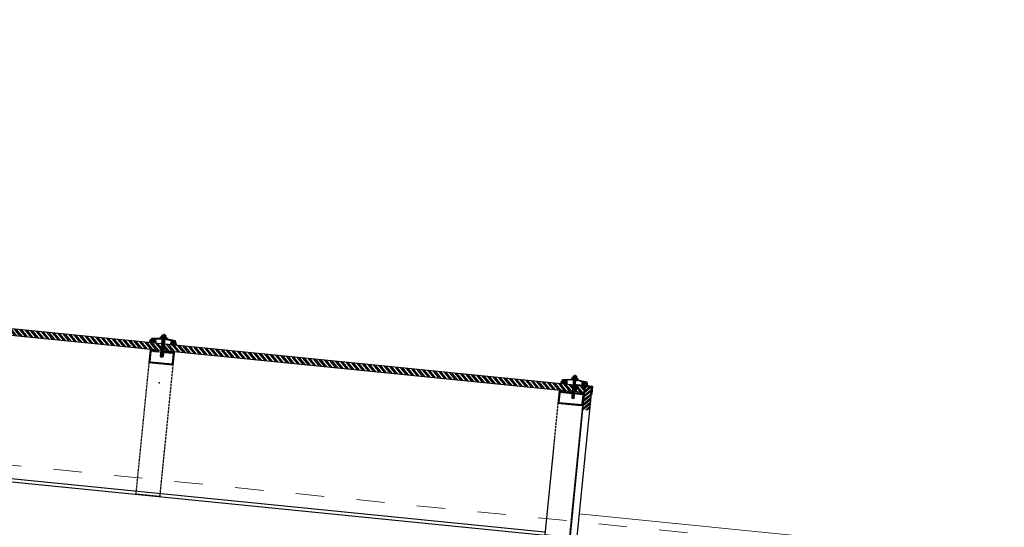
# Model space of a CAD drawing. Header units: millimetres. Extents: x 22865 to 60762, y -18816 to 15611.
# Tile 138 of 256: x 25505 to 25747, y 8810 to 8935. Entities that reach past the tile are written whole.
import ezdxf

# ---------------------------------------------------------------- set-up
doc = ezdxf.new("R2010")
doc.units = ezdxf.units.MM
for name, pattern in [('ACAD_ISO10W100', [18, 12, -3, 0, -3]), ('DASHED', [15, 7, -8]), ('DASHED2', [0.375, 0.25, -0.125])]:
    doc.linetypes.add(name, pattern=pattern)
for name, color, linetype in [('18lp', 1, 'DASHED2'), ('Hatch', 8, 'Continuous'), ('WYMIARY', 6, 'Continuous')]:
    doc.layers.add(name, color=color, linetype=linetype)
doc.layers.add('CIENKA', color=1, linetype='Continuous', lineweight=13)
doc.layers.add('projekt', color=6, linetype='Continuous', lineweight=9)
doc.styles.add('1-100', font='simplex.shx', dxfattribs={"width": 0.8, "height": 15})
doc.dimstyles.new('1-100', dxfattribs={"dimscale": 0.5, "dimtxt": 100, "dimasz": 1, "dimexe": 0.18, "dimexo": 0.0625, "dimgap": 5, "dimtad": 1, "dimdec": 1, "dimzin": 0, "dimdsep": 46, "dimtxsty": '1-100', "dimblk1": 'K', "dimblk2": 'K', "dimsah": 1, "dimcen": 0.09, "dimse1": 1, "dimse2": 1, "dimadec": 0, "dimazin": 0, "dimtfac": 1, "dimtdec": 1, "dimtofl": 0, "dimtmove": 0, "dimatfit": 3, "dimldrblk": 'K', "dimfxl": 0, "dimtolj": 1, "dimtzin": 0, "dimarcsym": 0})
pattern_1 = [(129.289407, (21018.9478, 5265.3213), (-0.73719433, -0.603159), []), (129.289407, (21018.9924, 5265.768), (-0.73719433, -0.603159), [])]

# ---------------------------------------------------------------- blocks, each defined once
blk = doc.blocks.new('ŚRUBASAMOGWINT63')
for p, q in [((-8, 2.5), (8, 2.5)), ((-8, 2.5), (-8, 1.5)), ((-8, 1.5), (8, 1.5)), ((7.2, 1.5), (-7.2, 1.5)), ((-7.2, 1.5), (-7.1, 0)), ((-7.1, 0), (7.1, 0)), ((-3, 0), (-3, -44.7)), ((3, -44.1), (3, 0)), ((7.1, 0), (7.2, 1.5)), ((8, 1.5), (8, 2.5)), ((-3.7, -1.6), (3.7, -0.8)), ((-3.7, -3.4), (3.7, -2.6)), ((-3.7, -5.2), (3.7, -4.4)), ((-3.7, -7), (3.7, -6.2)), ((-3.7, -8.8), (3.7, -8)), ((-3.7, -10.6), (3.7, -9.8)), ((-3.7, -12.4), (3.7, -11.6)), ((-3.7, -14.2), (3.7, -13.4)), ((-3.7, -16), (3.7, -15.2)), ((-3.7, -17.8), (3.7, -17)), ((-3.7, -17.8), (3.7, -17)), ((-3.7, -19.6), (3.7, -18.8)), ((-3.7, -19.6), (3.7, -18.8)), ((-3.7, -21.4), (3.7, -20.6)), ((-3.7, -21.4), (3.7, -20.6)), ((-3.7, -23.2), (3.7, -22.4)), ((-3.7, -23.2), (3.7, -22.4)), ((-3.7, -25), (3.7, -24.2)), ((-3.7, -25), (3.7, -24.2)), ((-3.7, -26.8), (3.7, -26)), ((-3.7, -26.8), (3.7, -26)), ((-3.7, -28.6), (3.7, -27.8)), ((-3.7, -28.6), (3.7, -27.8)), ((-3.7, -30.4), (3.7, -29.6)), ((-3.7, -30.4), (3.7, -29.6)), ((-3.7, -32.2), (3.7, -31.4)), ((-3.7, -32.2), (3.7, -31.4)), ((-3.7, -34), (3.7, -33.2)), ((-3.7, -35.8), (3.7, -35)), ((-3.7, -37.6), (3.7, -36.8)), ((-3.7, -39.4), (3.7, -38.6)), ((-3.7, -41.2), (3.7, -40.4)), ((-3.7, -43), (3.7, -42.2)), ((-3.7, -44.8), (3.7, -44)), ((-3, -44.7), (-2, -46.5)), ((-2, -46.5), (2, -46.5)), ((3, -44.1), (2, -46.5))]:
    blk.add_line(p, q)
at = {"linetype": 'ACAD_ISO10W100'}
for p, q in [((-4.5, 7.5), (-4.5, 4.5)), ((-4.5, 4.5), (4.5, 4.5)), ((3.5, 8.5), (-3.5, 8.5)), ((-2.5, 7.5), (-2.5, 4.5)), ((0, 11.3), (0, -47)), ((2.5, 4.5), (2.5, 7.5)), ((4.5, 4.5), (4.5, 7.5))]:
    blk.add_line(p, q, dxfattribs=at)
blk.add_lwpolyline([(-6, 3.5), (6, 3.5), (6, 4.5), (-6, 4.5)], close=True)
blk.add_lwpolyline([(3, 3.4), (3, 3.5), (-3, 3.5), (-3, 3.4)])
for centre, radius, start, end in [((0, -29), 32.5, 75.75, 104.25), ((-3.5, 7.5), 1, 1.7244, 178.2756), ((0, 4.8), 3.71, 47.5736, 132.4264), ((3.5, 7.5), 1, 1.7244, 178.2756)]:
    blk.add_arc(centre, radius, start, end)
blk = doc.blocks.new('K')
for p, q in [((0, -19.11), (0, 19.11)), ((-19.11, 0), (19.11, 0))]:
    blk.add_line(p, q)
blk.add_circle((0, 0), 2.02)
blk = doc.blocks.new('*D537')
at = {"layer": 'WYMIARY', "color": 0, "lineweight": -2}
blk.add_line((25128.41, 8772.43), (25624.94, 8722.78), dxfattribs=at)
at = {"layer": 'WYMIARY', "color": 0, "linetype": 'ByBlock', "lineweight": -2, "xscale": 0.5, "yscale": 0.5, "zscale": 0.5}
for p, rotation in [((25127.92, 8772.48), 174.2894068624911), ((25625.43, 8722.73), 354.2894068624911)]:
    blk.add_blockref('K', p, dxfattribs=dict(at, rotation=rotation))
at = {"layer": 'WYMIARY', "color": 0, "ltscale": 0.2, "insert": (25377.67, 8757.55), "char_height": 15, "attachment_point": 5, "rotation": 354.2894, "style": '1-100'}
blk.add_mtext('\\A1;500.0', dxfattribs=at)
blk = doc.blocks.new('*D2030')
at = {"layer": 'projekt', "color": 0, "lineweight": -2, "ltscale": 0.2}
blk.add_line((27131.17, 11439.67), (23567.17, 11439.67), dxfattribs=at)
at = {"layer": 'projekt', "color": 0, "linetype": 'ByBlock', "lineweight": -2, "xscale": 0.5, "yscale": 0.5, "zscale": 0.5, "rotation": 180}
blk.add_blockref('K', (23566.67, 11439.67), dxfattribs=at)
at = {"layer": 'projekt', "color": 0, "linetype": 'ByBlock', "lineweight": -2, "xscale": 0.5, "yscale": 0.5, "zscale": 0.5}
blk.add_blockref('K', (27131.67, 11439.67), dxfattribs=at)
at = {"layer": 'projekt', "color": 0, "ltscale": 0.2, "insert": (25349.17, 11449.67), "char_height": 15, "attachment_point": 5, "style": '1-100'}
blk.add_mtext('\\A1;3565.0', dxfattribs=at)

msp = doc.modelspace()

# ---------------------------------------------------------------- hatches: boundary and pattern name
at = {"layer": 'Hatch'}
h = msp.add_hatch(dxfattribs=at)
h.set_pattern_fill('ANSI32', color=256, scale=0.1, angle=84.2894, style=0)
h.set_pattern_definition(pattern_1)
edge = h.paths.add_edge_path()
edge.add_line((25644, 8844.69), (25137.03, 8895.39))
edge.add_line((25137.03, 8895.39), (25136.87, 8893.84))
edge.add_line((25136.87, 8893.84), (25643.84, 8843.14))
h = msp.add_hatch(color=256, dxfattribs=at)
h.paths.add_polyline_path([(25541.07, 8856.55), (25540.34, 8856.62), (25540.33, 8856.47), (25541.04, 8856.4)])
h.paths.add_polyline_path([(25540.34, 8856.62), (25539.62, 8856.69), (25539.62, 8856.54), (25540.03, 8856.5), (25540.33, 8856.47)])
h = msp.add_hatch(color=256, dxfattribs=at)
h.paths.add_polyline_path([(25541.07, 8856.55), (25540.34, 8856.62), (25540.33, 8856.47), (25541.04, 8856.4)])
h.paths.add_polyline_path([(25540.34, 8856.62), (25539.62, 8856.69), (25539.62, 8856.54), (25540.03, 8856.5), (25540.33, 8856.47)])
h = msp.add_hatch(color=256, dxfattribs=at)
h.paths.add_polyline_path([(25541.07, 8856.55), (25540.34, 8856.62), (25540.33, 8856.47), (25541.04, 8856.4)])
h.paths.add_polyline_path([(25540.34, 8856.62), (25539.62, 8856.69), (25539.62, 8856.54), (25540.03, 8856.5), (25540.33, 8856.47)])
h = msp.add_hatch(color=256, dxfattribs=at)
h.paths.add_polyline_path([(25537.81, 8856.19, -1), (25537.87, 8856.19), (25537.85, 8855.92, -1), (25537.79, 8855.92)], flags=16)
h.paths.add_polyline_path([(25537.1, 8856.24), (25537.12, 8856.24, -0.321406), (25537.16, 8856.2), (25537.21, 8856, 0.321406), (25537.25, 8855.96), (25537.27, 8855.96, 0.264673), (25537.31, 8855.93), (25537.66, 8855.89), (25537.66, 8855.92, 0.380796), (25537.71, 8855.96), (25537.72, 8856.09), (25537.62, 8856.1), (25537.67, 8856.18, -0.198912), (25537.68, 8856.21), (25537.82, 8856.32, -0.414214), (25537.89, 8856.32), (25538, 8856.18, -0.198912), (25538.01, 8856.14), (25538.05, 8856.06), (25537.94, 8856.07), (25537.93, 8855.94, 0.331936), (25537.96, 8855.89), (25537.96, 8855.86), (25538.31, 8855.83, 0.264673), (25538.35, 8855.85), (25538.36, 8855.85, -0.414214), (25538.41, 8855.79), (25538.39, 8855.66, -0.198912), (25538.38, 8855.63), (25538.23, 8855.51, -0.048615), (25538.21, 8855.49), (25538.09, 8855.5), (25538.19, 8855.58, 0.668179), (25538.16, 8855.67), (25537.91, 8855.69, 0.198912), (25537.88, 8855.68), (25537.73, 8855.56, -0.081015), (25537.72, 8855.54), (25537.6, 8855.55), (25537.69, 8855.63, 0.668179), (25537.66, 8855.72), (25537.22, 8855.76, 0.198912), (25537.18, 8855.75), (25536.9, 8855.6)])
h.paths.add_polyline_path([(25537.6, 8855.55), (25537.72, 8855.54, -0.222462), (25537.66, 8855.52), (25537.57, 8855.53)])
h.paths.add_polyline_path([(25538.09, 8855.5), (25538.21, 8855.49, -0.096078), (25538.16, 8855.47), (25538.07, 8855.48)])
h.paths.add_polyline_path([(25537.27, 8855.96), (25537.66, 8855.92, 0.028865), (25537.66, 8855.92), (25537.66, 8855.89), (25537.31, 8855.93, -0.264673)], flags=16)
h.paths.add_polyline_path([(25537.96, 8855.89, 0.072333), (25537.97, 8855.89), (25538.35, 8855.85, -0.264673), (25538.31, 8855.83), (25537.96, 8855.86)], flags=16)
h = msp.add_hatch(color=256, dxfattribs=at)
h.paths.add_polyline_path([(25542.72, 8855.54, 1), (25542.66, 8855.55), (25542.64, 8855.28, 1), (25542.7, 8855.27)], flags=16)
h.paths.add_polyline_path([(25543.44, 8855.44), (25543.41, 8855.45, 0.321406), (25543.36, 8855.42), (25543.28, 8855.23, -0.321406), (25543.23, 8855.2), (25543.21, 8855.2, -0.264673), (25543.17, 8855.18), (25542.82, 8855.22), (25542.82, 8855.24, -0.380796), (25542.78, 8855.29), (25542.79, 8855.42), (25542.9, 8855.41), (25542.87, 8855.5, 0.198912), (25542.85, 8855.53), (25542.74, 8855.67, 0.414214), (25542.67, 8855.68), (25542.54, 8855.57, 0.198912), (25542.52, 8855.53), (25542.47, 8855.45), (25542.57, 8855.44), (25542.56, 8855.32, -0.331936), (25542.52, 8855.27), (25542.52, 8855.25), (25542.17, 8855.28, -0.264673), (25542.13, 8855.31), (25542.12, 8855.31, 0.414214), (25542.06, 8855.27), (25542.05, 8855.14, 0.198912), (25542.06, 8855.1), (25542.18, 8854.95, 0.048615), (25542.2, 8854.93), (25542.31, 8854.92), (25542.24, 8855.01, -0.668179), (25542.28, 8855.09), (25542.53, 8855.07, -0.198912), (25542.56, 8855.05), (25542.68, 8854.9, 0.081015), (25542.69, 8854.88), (25542.81, 8854.87), (25542.74, 8854.96, -0.668179), (25542.78, 8855.04), (25543.22, 8855, -0.198912), (25543.26, 8854.98), (25543.5, 8854.78)])
h.paths.add_polyline_path([(25542.81, 8854.87), (25542.69, 8854.88, 0.222462), (25542.74, 8854.85), (25542.83, 8854.84)])
h.paths.add_polyline_path([(25542.31, 8854.92), (25542.2, 8854.93, 0.096078), (25542.24, 8854.9), (25542.33, 8854.89)])
h.paths.add_polyline_path([(25543.21, 8855.2), (25542.82, 8855.24, -0.028865), (25542.82, 8855.24), (25542.82, 8855.22), (25543.17, 8855.18, 0.264673)], flags=16)
h.paths.add_polyline_path([(25542.52, 8855.27, -0.072333), (25542.51, 8855.27), (25542.13, 8855.31, 0.264673), (25542.17, 8855.28), (25542.52, 8855.25)], flags=16)
h = msp.add_hatch(dxfattribs=at)
h.set_pattern_fill('ANSI31', color=256, angle=354.2894, style=0)
h.set_pattern_definition([(39.289407, (28939.24157, 6883.60256), (-0.0791547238, 0.0967446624), [])])
h.paths.add_polyline_path([(25542.99, 8852.92), (25542.12, 8853.01), (25539.86, 8853.24), (25539.84, 8853.04), (25542.77, 8852.74), (25542.51, 8850.16), (25536.94, 8850.71), (25537.2, 8853.3), (25539.24, 8853.1), (25539.26, 8853.3), (25537.02, 8853.52), (25536.72, 8850.54), (25542.69, 8849.94)])
h = msp.add_hatch(dxfattribs=at)
h.set_pattern_fill('ANSI32', color=256, scale=0.1, angle=84.2894, style=0)
h.set_pattern_definition(pattern_1)
edge = h.paths.add_edge_path()
edge.add_line((25623.97, 8846.69), (25640.84, 8845.01))
edge.add_line((25640.84, 8845.01), (25640.68, 8843.45))
edge.add_line((25640.68, 8843.45), (25623.81, 8845.14))
h = msp.add_hatch(color=256, dxfattribs=at)
h.paths.add_polyline_path([(25639.08, 8845.9, -1), (25639.14, 8845.9), (25639.12, 8845.63, -1), (25639.06, 8845.64)], flags=16)
h.paths.add_polyline_path([(25638.37, 8845.95), (25638.39, 8845.95, -0.321406), (25638.43, 8845.91), (25638.48, 8845.71, 0.321406), (25638.52, 8845.67), (25638.54, 8845.67, 0.264673), (25638.58, 8845.64), (25638.93, 8845.6), (25638.93, 8845.63, 0.380796), (25638.98, 8845.67), (25638.99, 8845.8), (25638.89, 8845.81), (25638.94, 8845.89, -0.198912), (25638.95, 8845.92), (25639.09, 8846.04, -0.414214), (25639.16, 8846.03), (25639.27, 8845.89, -0.198912), (25639.28, 8845.86), (25639.31, 8845.77), (25639.21, 8845.78), (25639.2, 8845.65, 0.331936), (25639.23, 8845.6), (25639.23, 8845.57), (25639.57, 8845.54, 0.264673), (25639.62, 8845.56), (25639.63, 8845.56, -0.414214), (25639.68, 8845.5), (25639.66, 8845.38, -0.198912), (25639.64, 8845.34), (25639.5, 8845.22, -0.048615), (25639.48, 8845.2), (25639.36, 8845.22), (25639.45, 8845.29, 0.668179), (25639.43, 8845.38), (25639.18, 8845.4, 0.198912), (25639.15, 8845.39), (25639, 8845.27, -0.081015), (25638.99, 8845.25), (25638.87, 8845.26), (25638.96, 8845.34, 0.668179), (25638.93, 8845.43), (25638.49, 8845.47, 0.198912), (25638.45, 8845.46), (25638.17, 8845.31)])
h.paths.add_polyline_path([(25638.87, 8845.26), (25638.99, 8845.25, -0.222462), (25638.93, 8845.23), (25638.84, 8845.24)])
h.paths.add_polyline_path([(25639.36, 8845.22), (25639.48, 8845.2, -0.096078), (25639.43, 8845.18), (25639.34, 8845.19)])
h.paths.add_polyline_path([(25638.54, 8845.67), (25638.92, 8845.63, 0.028865), (25638.93, 8845.63), (25638.93, 8845.6), (25638.58, 8845.64, -0.264673)], flags=16)
h.paths.add_polyline_path([(25639.23, 8845.6, 0.072333), (25639.24, 8845.6), (25639.62, 8845.56, -0.264673), (25639.57, 8845.54), (25639.23, 8845.57)], flags=16)
h = msp.add_hatch(dxfattribs=at)
h.set_pattern_fill('ANSI31', color=256, scale=1.2, angle=174.2894, style=0)
h.set_pattern_definition([(39.289407, (28535.8933, 6923.93739), (-0.0949856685, 0.116093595), [])])
h.paths.add_polyline_path([(25639.73, 8846.18, 0.375902), (25639.68, 8846.13), (25639.63, 8845.58, -0.134766), (25639.62, 8845.56), (25639.24, 8845.6, -0.072333), (25639.23, 8845.6), (25639.25, 8845.77), (25639.4, 8845.76, 0.414214), (25639.45, 8845.8), (25639.48, 8846.11, 0.453592), (25639.43, 8846.17), (25638.82, 8846.15, 0.375902), (25638.78, 8846.1), (25638.75, 8845.87, 0.414214), (25638.8, 8845.82), (25638.95, 8845.8), (25638.93, 8845.63, -0.028865), (25638.92, 8845.63), (25638.54, 8845.67, -0.134766), (25638.53, 8845.69), (25638.59, 8846.3, -0.375902), (25638.64, 8846.34), (25640.87, 8846.42), (25641.32, 8846.37), (25641.3, 8846.17), (25640.87, 8846.22)])
h.paths.add_polyline_path([(25644.53, 8845.75, -0.375902), (25644.57, 8845.7), (25644.52, 8845.23), (25644.13, 8845.27, -0.028865), (25644.12, 8845.27), (25644.12, 8845.29), (25644.27, 8845.27, 0.414214), (25644.33, 8845.32), (25644.35, 8845.55, 0.375902), (25644.31, 8845.6), (25644.08, 8845.65), (25644.04, 8845.7, 0.414214), (25643.97, 8845.71), (25643.94, 8845.69), (25643.72, 8845.74, 0.453592), (25643.66, 8845.7), (25643.63, 8845.39, 0.414214), (25643.67, 8845.33), (25643.82, 8845.32), (25643.82, 8845.3, -0.072333), (25643.81, 8845.3), (25643.42, 8845.34), (25643.47, 8845.75, 0.375902), (25643.43, 8845.81), (25642.31, 8846.07), (25641.89, 8846.11), (25641.91, 8846.31), (25642.36, 8846.27)])
h = msp.add_hatch(color=256, dxfattribs=at)
h.paths.add_polyline_path([(25640.91, 8846.56), (25641.63, 8846.49), (25641.61, 8846.34), (25640.91, 8846.41)])
h.paths.add_polyline_path([(25641.63, 8846.49), (25642.35, 8846.42), (25642.32, 8846.27), (25641.91, 8846.31), (25641.61, 8846.34)])
h = msp.add_hatch(dxfattribs=at)
h.set_pattern_fill('ANSI32', color=256, scale=0.1, angle=84.2894, style=0)
h.set_pattern_definition(pattern_1)
h.paths.add_polyline_path([(25642.11, 8844.88), (25644, 8844.69), (25643.84, 8843.14), (25641.95, 8843.33)])
h = msp.add_hatch(dxfattribs=at)
h.set_pattern_fill('ANSI31', color=256, angle=84.2894, style=0)
h.set_pattern_definition([(129.289407, (28303.6147, 7138.51409), (-0.0967446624, -0.079154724), [])])
h.paths.add_polyline_path([(25642.04, 8845.09), (25646.02, 8844.69), (25645.82, 8842.7), (25645.62, 8842.72), (25645.8, 8844.51), (25642.02, 8844.89)])
h = msp.add_hatch(color=256, dxfattribs=at)
h.paths.add_polyline_path([(25644.03, 8845.57, 1), (25643.97, 8845.58), (25643.94, 8845.31, 1), (25644, 8845.3)], flags=16)
h.paths.add_polyline_path([(25644.74, 8845.48), (25644.72, 8845.48, 0.321406), (25644.66, 8845.45), (25644.58, 8845.26, -0.321406), (25644.53, 8845.23), (25644.51, 8845.23, -0.264673), (25644.47, 8845.21), (25644.12, 8845.25), (25644.12, 8845.27, -0.380796), (25644.08, 8845.33), (25644.09, 8845.45), (25644.2, 8845.44), (25644.17, 8845.53, 0.198912), (25644.16, 8845.57), (25644.04, 8845.7, 0.414214), (25643.97, 8845.71), (25643.84, 8845.6, 0.198912), (25643.82, 8845.56), (25643.77, 8845.48), (25643.87, 8845.47), (25643.86, 8845.35, -0.331936), (25643.82, 8845.3), (25643.82, 8845.28), (25643.47, 8845.31, -0.264673), (25643.43, 8845.34), (25643.42, 8845.34, 0.414214), (25643.36, 8845.3), (25643.35, 8845.17, 0.198912), (25643.36, 8845.13), (25643.48, 8844.98, 0.048615), (25643.5, 8844.96), (25643.61, 8844.95), (25643.54, 8845.04, -0.668179), (25643.58, 8845.12), (25643.83, 8845.1, -0.198912), (25643.86, 8845.08), (25643.98, 8844.93, 0.081015), (25643.99, 8844.91), (25644.11, 8844.9), (25644.04, 8844.99, -0.668179), (25644.08, 8845.07), (25644.52, 8845.03, -0.198912), (25644.56, 8845.01), (25644.8, 8844.81)])
h.paths.add_polyline_path([(25644.11, 8844.9), (25643.99, 8844.91, 0.222462), (25644.04, 8844.88), (25644.13, 8844.88)])
h.paths.add_polyline_path([(25643.61, 8844.95), (25643.5, 8844.96, 0.096078), (25643.54, 8844.93), (25643.63, 8844.93)])
h.paths.add_polyline_path([(25644.51, 8845.23), (25644.13, 8845.27, -0.028865), (25644.12, 8845.27), (25644.12, 8845.25), (25644.47, 8845.21, 0.264673)], flags=16)
h.paths.add_polyline_path([(25643.82, 8845.3, -0.072333), (25643.81, 8845.3), (25643.43, 8845.34, 0.264673), (25643.47, 8845.31), (25643.82, 8845.28)], flags=16)
h = msp.add_hatch(dxfattribs=at)
h.set_pattern_fill('ANSI31', color=256, angle=174.2894, style=0)
h.set_pattern_definition([(39.289407, (28535.8933, 6923.93739), (-0.079154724, 0.0967446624), [])])
h.paths.add_polyline_path([(25637.86, 8843.44), (25638.73, 8843.35), (25640.99, 8843.12), (25640.97, 8842.92), (25638.04, 8843.22), (25637.78, 8840.63), (25643.35, 8840.07), (25643.61, 8842.66), (25641.57, 8842.86), (25641.59, 8843.06), (25643.83, 8842.84), (25643.53, 8839.85), (25637.56, 8840.45)])
h = msp.add_hatch(color=256, dxfattribs=at)
h.paths.add_polyline_path([(25638.73, 8843.35, 0.694555), (25637.87, 8843.44)])
h.paths.add_polyline_path([(25638.54, 8843.47), (25638.08, 8843.52, -0.437036)], flags=16)
h = msp.add_hatch(color=256, dxfattribs=at)
h.paths.add_polyline_path([(25642.96, 8842.93, -0.694555), (25643.81, 8842.84)])
h.paths.add_polyline_path([(25643.17, 8843.01), (25643.62, 8842.96, 0.437036)], flags=16)
msp.add_hatch(color=256, dxfattribs=at).paths.add_polyline_path([(25645.62, 8842.72), (25645.82, 8842.7, -0.410096), (25645.6, 8842.52)])

# ---------------------------------------------------------------- linework, layer by layer
at = {"color": 2}
msp.add_line((25540.61, 8856.24), (25540.01, 8856.3), dxfattribs=at)
at = {"color": 251}
msp.add_point((25539.24, 8845.56), dxfattribs=at)
msp.add_point((25539.24, 8845.56), dxfattribs=at)
msp.add_point((25539.24, 8845.56), dxfattribs=at)
msp.add_point((25539.24, 8845.56), dxfattribs=at)
at = {"color": 2}
msp.add_point((25539.24, 8845.56), dxfattribs=at)
msp.add_point((25539.24, 8845.56), dxfattribs=at)
at = {"layer": '18lp', "ltscale": 0.7}
for points in [[(25537.05, 8853.82), (25533.48, 8818.17), (25539.45, 8817.58), (25543.02, 8853.22)], [(25643.53, 8839.85), (25640.29, 8807.45), (25634.32, 8808.05), (25637.56, 8840.45)]]:
    msp.add_lwpolyline(points, dxfattribs=at)
at = {"layer": 'CIENKA', "color": 251, "linetype": 'DASHED'}
msp.add_line((26266.43, 8748.9), (24466.43, 8928.9), dxfattribs=at)
at = {"layer": 'CIENKA', "color": 9}
msp.add_line((26271.43, 8750.4), (25642.68, 8813.28), dxfattribs=at)
at = {"layer": 'Hatch', "linetype": 'Continuous'}
for p, q in [((25644.06, 8843.18), (25645.6, 8844.44)), ((25644.1, 8843.53), (25645.25, 8844.47)), ((25644.17, 8844.24), (25644.54, 8844.55)), ((25643.85, 8841.07), (25645.6, 8842.5)), ((25643.89, 8841.42), (25645.63, 8842.85)), ((25643.96, 8842.13), (25645.7, 8843.56)), ((25643.99, 8842.48), (25645.74, 8843.91)), ((25643.64, 8838.96), (25645.39, 8840.39)), ((25643.67, 8839.31), (25645.43, 8840.74)), ((25643.75, 8840.01), (25645.5, 8841.45)), ((25643.78, 8840.37), (25645.53, 8841.8)), ((25644.34, 8838.88), (25645.32, 8839.69)), ((25644.69, 8838.85), (25645.29, 8839.34))]:
    msp.add_line(p, q, dxfattribs=at)
at = {"layer": 'Hatch'}
for p, q in [((25637.87, 8843.44), (25638.73, 8843.35)), ((25637.98, 8843.53), (25638.64, 8843.46)), ((25643.81, 8842.84), (25642.96, 8842.93)), ((25643.72, 8842.95), (25643.07, 8843.02))]:
    msp.add_line(p, q, dxfattribs=at)
at = {"layer": 'Hatch', "color": 6}
for points in [[(25644, 8844.69), (25137.03, 8895.39), (25136.87, 8893.84), (25643.84, 8843.14)], [(25643.64, 8838.95), (25644.2, 8844.58), (25645.79, 8844.42), (25645.23, 8838.79)], [(25645.23, 8838.79), (25641.96, 8806.06), (25640.37, 8806.22), (25643.64, 8838.95)]]:
    msp.add_lwpolyline(points, dxfattribs=at)
at = {"layer": 'Hatch'}
for points in [[(25634.18, 8808.72), (25136.52, 8858.48), (25136.44, 8857.69), (25138.36, 8857.49)], [(25640.12, 8807.32), (25138.36, 8857.49)], [(25645.69, 8843.43), (25645.79, 8844.42), (25644.2, 8844.58), (25644.1, 8843.58)]]:
    msp.add_lwpolyline(points, dxfattribs=at)
for points in [[(25540.03, 8856.5), (25539.58, 8856.54), (25537.36, 8856.47, 0.375902), (25537.31, 8856.43), (25537.25, 8855.82, 0.414214), (25537.29, 8855.77), (25537.64, 8855.73), (25537.66, 8855.93), (25537.51, 8855.95, -0.414214), (25537.47, 8856), (25537.49, 8856.23, -0.375902), (25537.54, 8856.28), (25538.14, 8856.3, -0.453592), (25538.2, 8856.24), (25538.17, 8855.93, -0.414214), (25538.11, 8855.89), (25537.96, 8855.9), (25537.94, 8855.7), (25538.29, 8855.67, 0.414214), (25538.34, 8855.71), (25538.4, 8856.26, -0.375902), (25538.45, 8856.31), (25539.59, 8856.34), (25540.01, 8856.3)], [(25540.61, 8856.24), (25541.03, 8856.2), (25542.14, 8855.94, -0.375902), (25542.18, 8855.88), (25542.13, 8855.33, 0.414214), (25542.17, 8855.28), (25542.52, 8855.25), (25542.54, 8855.44), (25542.39, 8855.46, -0.414214), (25542.34, 8855.51), (25542.38, 8855.82, -0.453592), (25542.44, 8855.87), (25543.03, 8855.73, -0.375902), (25543.06, 8855.67), (25543.04, 8855.44, -0.414214), (25542.99, 8855.4), (25542.84, 8855.41), (25542.82, 8855.22), (25543.17, 8855.18, 0.414214), (25543.22, 8855.23), (25543.28, 8855.83, 0.375902), (25543.24, 8855.88), (25541.08, 8856.39), (25540.63, 8856.44)], [(25641.3, 8846.17), (25640.87, 8846.22), (25639.73, 8846.18, 0.375902), (25639.68, 8846.13), (25639.63, 8845.58, -0.414214), (25639.57, 8845.54), (25639.23, 8845.57), (25639.25, 8845.77), (25639.4, 8845.76, 0.414214), (25639.45, 8845.8), (25639.48, 8846.11, 0.453592), (25639.43, 8846.17), (25638.82, 8846.15, 0.375902), (25638.78, 8846.1), (25638.75, 8845.87, 0.414214), (25638.8, 8845.82), (25638.95, 8845.8), (25638.93, 8845.6), (25638.58, 8845.64, -0.414214), (25638.53, 8845.69), (25638.59, 8846.3, -0.375902), (25638.64, 8846.34), (25640.87, 8846.42), (25641.32, 8846.37)], [(25641.91, 8846.31), (25642.36, 8846.27), (25644.53, 8845.75, -0.375902), (25644.57, 8845.7), (25644.5, 8845.1, -0.414214), (25644.45, 8845.05), (25644.1, 8845.09), (25644.12, 8845.29), (25644.27, 8845.27, 0.414214), (25644.33, 8845.32), (25644.35, 8845.55, 0.375902), (25644.31, 8845.6), (25643.72, 8845.74, 0.453592), (25643.66, 8845.7), (25643.63, 8845.39, 0.414214), (25643.67, 8845.33), (25643.82, 8845.32), (25643.8, 8845.12), (25643.46, 8845.15, -0.414214), (25643.41, 8845.21), (25643.47, 8845.75, 0.375902), (25643.43, 8845.81), (25642.31, 8846.07), (25641.89, 8846.11)]]:
    msp.add_lwpolyline(points, format="xyb", dxfattribs=at)
for points in [[(25537.97, 8855.89), (25538.36, 8855.85, -0.414214), (25538.41, 8855.79), (25538.39, 8855.66, -0.198912), (25538.38, 8855.63), (25538.23, 8855.51, -0.145371), (25538.16, 8855.47), (25538.07, 8855.48), (25538.19, 8855.58, 0.668179), (25538.16, 8855.67), (25537.91, 8855.69, 0.198912), (25537.88, 8855.68), (25537.73, 8855.56, -0.319425), (25537.66, 8855.52), (25537.57, 8855.53), (25537.69, 8855.63, 0.668179), (25537.66, 8855.72), (25537.22, 8855.76, 0.198912), (25537.18, 8855.75), (25536.9, 8855.6), (25537.1, 8856.24), (25537.12, 8856.24, -0.321406), (25537.16, 8856.2), (25537.21, 8856, 0.321406), (25537.25, 8855.96), (25537.66, 8855.92, 0.414214), (25537.71, 8855.96), (25537.72, 8856.09), (25537.62, 8856.1), (25537.67, 8856.18, -0.198912), (25537.68, 8856.21), (25537.82, 8856.32, -0.414214), (25537.89, 8856.32), (25538, 8856.18, -0.198912), (25538.01, 8856.14), (25538.05, 8856.06), (25537.94, 8856.07), (25537.93, 8855.94, 0.414214)], [(25537.81, 8856.19, -1), (25537.87, 8856.19), (25537.87, 8856.19), (25537.85, 8855.92, -1), (25537.79, 8855.92)], [(25542.51, 8855.27), (25542.12, 8855.31, 0.414214), (25542.06, 8855.27), (25542.05, 8855.14, 0.198912), (25542.06, 8855.1), (25542.18, 8854.95, 0.145371), (25542.24, 8854.9), (25542.33, 8854.89), (25542.24, 8855.01, -0.668179), (25542.28, 8855.09), (25542.53, 8855.07, -0.198912), (25542.56, 8855.05), (25542.68, 8854.9, 0.319425), (25542.74, 8854.85), (25542.83, 8854.84), (25542.74, 8854.96, -0.668179), (25542.78, 8855.04), (25543.22, 8855, -0.198912), (25543.26, 8854.98), (25543.5, 8854.78), (25543.44, 8855.44), (25543.41, 8855.45, 0.321406), (25543.36, 8855.42), (25543.28, 8855.23, -0.321406), (25543.23, 8855.2), (25542.82, 8855.24, -0.414214), (25542.78, 8855.29), (25542.79, 8855.42), (25542.9, 8855.41), (25542.87, 8855.5, 0.198912), (25542.85, 8855.53), (25542.74, 8855.67, 0.414214), (25542.67, 8855.68), (25542.54, 8855.57, 0.198912), (25542.52, 8855.53), (25542.47, 8855.45), (25542.57, 8855.44), (25542.56, 8855.32, -0.414214)], [(25542.72, 8855.54, 1), (25542.66, 8855.55), (25542.66, 8855.55), (25542.64, 8855.28, 1), (25542.7, 8855.27)], [(25639.24, 8845.6), (25639.63, 8845.56, -0.414214), (25639.68, 8845.5), (25639.66, 8845.38, -0.198912), (25639.64, 8845.34), (25639.5, 8845.22, -0.145371), (25639.43, 8845.18), (25639.34, 8845.19), (25639.45, 8845.29, 0.668179), (25639.43, 8845.38), (25639.18, 8845.4, 0.198912), (25639.15, 8845.39), (25639, 8845.27, -0.319425), (25638.93, 8845.23), (25638.84, 8845.24), (25638.96, 8845.34, 0.668179), (25638.93, 8845.43), (25638.49, 8845.47, 0.198912), (25638.45, 8845.46), (25638.17, 8845.31), (25638.37, 8845.95), (25638.39, 8845.95, -0.321406), (25638.43, 8845.91), (25638.48, 8845.71, 0.321406), (25638.52, 8845.67), (25638.92, 8845.63, 0.414214), (25638.98, 8845.67), (25638.99, 8845.8), (25638.89, 8845.81), (25638.94, 8845.89, -0.198912), (25638.95, 8845.92), (25639.09, 8846.04, -0.414214), (25639.16, 8846.03), (25639.27, 8845.89, -0.198912), (25639.28, 8845.86), (25639.31, 8845.77), (25639.21, 8845.78), (25639.2, 8845.65, 0.414214)], [(25639.08, 8845.9, -1), (25639.14, 8845.9), (25639.14, 8845.9), (25639.12, 8845.63, -1), (25639.06, 8845.64)], [(25643.81, 8845.3), (25643.42, 8845.34, 0.414214), (25643.36, 8845.3), (25643.35, 8845.17, 0.198912), (25643.36, 8845.13), (25643.48, 8844.98, 0.145371), (25643.54, 8844.93), (25643.63, 8844.93), (25643.54, 8845.04, -0.668179), (25643.58, 8845.12), (25643.83, 8845.1, -0.198912), (25643.86, 8845.08), (25643.98, 8844.93, 0.319425), (25644.04, 8844.88), (25644.13, 8844.88), (25644.04, 8844.99, -0.668179), (25644.08, 8845.07), (25644.52, 8845.03, -0.198912), (25644.56, 8845.01), (25644.8, 8844.81), (25644.74, 8845.48), (25644.72, 8845.48, 0.321406), (25644.66, 8845.45), (25644.58, 8845.26, -0.321406), (25644.53, 8845.23), (25644.13, 8845.27, -0.414214), (25644.08, 8845.33), (25644.09, 8845.45), (25644.2, 8845.44), (25644.17, 8845.53, 0.198912), (25644.16, 8845.57), (25644.04, 8845.7, 0.414214), (25643.97, 8845.71), (25643.84, 8845.6, 0.198912), (25643.82, 8845.56), (25643.77, 8845.48), (25643.87, 8845.47), (25643.86, 8845.35, -0.414214)], [(25644.03, 8845.57, 1), (25643.97, 8845.58), (25643.97, 8845.58), (25643.94, 8845.31, 1), (25644, 8845.3)]]:
    msp.add_lwpolyline(points, format="xyb", close=True, dxfattribs=at)
at = {"layer": 'Hatch', "color": 2}
for points in [[(25539.26, 8853.3), (25537.02, 8853.52), (25536.72, 8850.54), (25542.69, 8849.94), (25542.99, 8852.92), (25539.86, 8853.24)], [(25539.24, 8853.1), (25537.2, 8853.3), (25536.94, 8850.71), (25542.51, 8850.16), (25542.77, 8852.74), (25539.84, 8853.04)], [(25641.59, 8843.06), (25643.83, 8842.84), (25643.53, 8839.85), (25637.56, 8840.45), (25637.86, 8843.44), (25640.99, 8843.12)], [(25641.57, 8842.86), (25643.61, 8842.66), (25643.35, 8840.07), (25637.78, 8840.63), (25638.04, 8843.22), (25640.97, 8842.92)]]:
    msp.add_lwpolyline(points, dxfattribs=at)
at = {"layer": 'Hatch', "color": 6}
msp.add_lwpolyline([(25643.84, 8843.14), (25641.95, 8843.33), (25642.11, 8844.88), (25644, 8844.69)], close=True, dxfattribs=at)
at = {"layer": 'Hatch'}
msp.add_lwpolyline([(25642.04, 8845.09), (25646.02, 8844.69), (25645.82, 8842.7), (25645.62, 8842.72), (25645.8, 8844.51), (25642.02, 8844.89)], close=True, dxfattribs=at)
for centre, radius, start, end in [((25638.28, 8843.23), 0.459, 14.7252, 153.8536), ((25638.29, 8843.28), 0.313, 37.0753, 131.5035), ((25643.37, 8842.72), 0.459, 14.7252, 153.8536), ((25643.37, 8842.77), 0.313, 37.0753, 131.5035), ((25645.62, 8842.72), 0.2, 265.0961, 354.2894)]:
    msp.add_arc(centre, radius, start, end, dxfattribs=at)

# ---------------------------------------------------------------- block references
at = {"layer": 'Hatch', "yscale": 0.1, "zscale": 0.1}
for p, xscale, rotation in [((25540.33, 8856.47), -0.1, 354.2894068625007), ((25641.61, 8846.34), 0.1, 354.2894068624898)]:
    msp.add_blockref('ŚRUBASAMOGWINT63', p, dxfattribs=dict(at, xscale=xscale, rotation=rotation))

# ---------------------------------------------------------------- dimensions: what is measured, and where the dimension line sits
at = {"layer": 'projekt', "color": 5, "ltscale": 0.2}
dim = msp.add_linear_dim(base=(23566.67, 11439.67), p1=(27131.67, 6344.06), p2=(23566.67, 6344.06), dimstyle='1-100', dxfattribs=at)
dim.commit()
dim.dimension.update_dxf_attribs({"geometry": '*D2030', "text_midpoint": (25349.17, 11449.67)})
at = {"layer": 'WYMIARY'}
dim = msp.add_aligned_dim(p1=(25132.23, 8815.6), p2=(25629.75, 8765.85), distance=-43.34, dimstyle='1-100', override={"dimtxsty": '1-100', "dimldrblk": 'K'}, dxfattribs=at)
dim.commit()
dim.dimension.update_dxf_attribs({"geometry": '*D537', "text_midpoint": (25377.67, 8757.55)})

doc.saveas('drawing.dxf')
